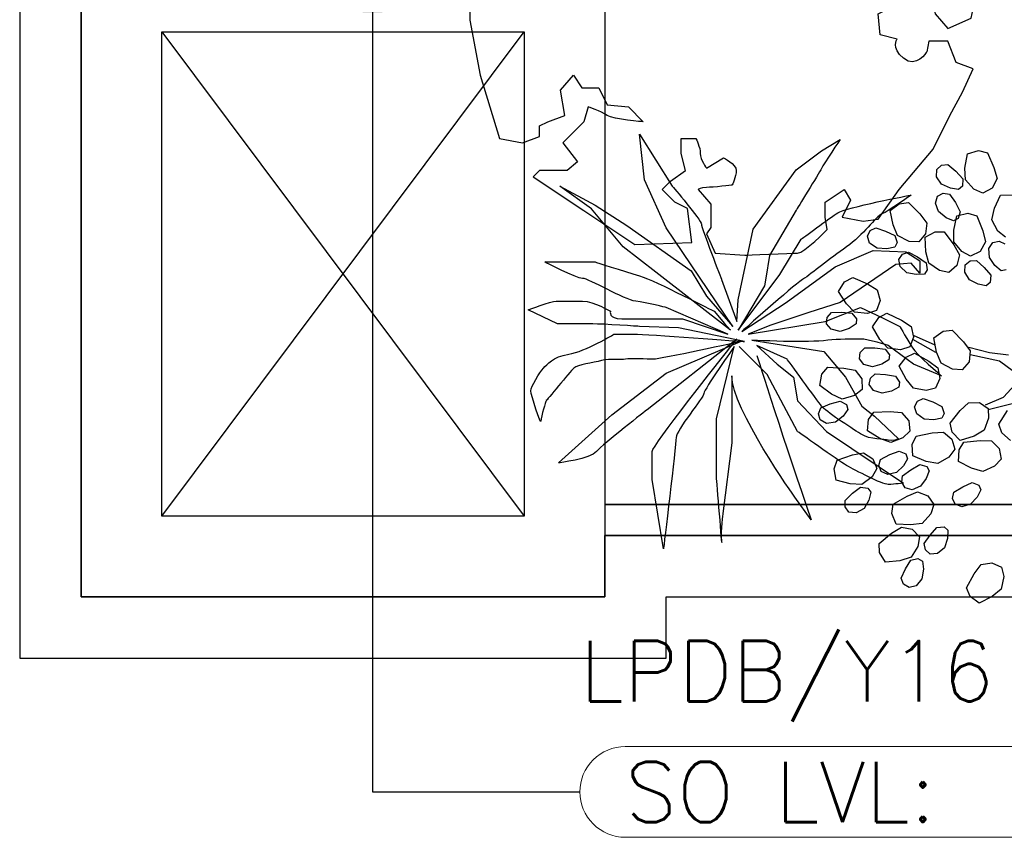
# Model space of a CAD drawing. Header units: millimetres. Extents: x -11575 to 52845, y -36266 to 23021.
# Tile 2 of 184: x 0 to 2445, y -445 to 1585. Entities that reach past the tile are written whole.
import ezdxf
from ezdxf.enums import TextEntityAlignment as Align

# ---------------------------------------------------------------- set-up
doc = ezdxf.new("R2010")
doc.units = ezdxf.units.MM
doc.header["$MEASUREMENT"] = 0
doc.layers.get('0').update_dxf_attribs({"lineweight": 5})
doc.layers.add('ELEC-SO-LVL-TAG', color=7, linetype='Continuous')
doc.layers.add('GREY SCALE', color=9, linetype='Continuous', true_color=0x808080)
doc.layers.add('GREYSCALE', color=9, linetype='Continuous', lineweight=0, true_color=0x808080)
doc.layers.add('M-MEP-ELLG-TEXT', color=7, linetype='Continuous', lineweight=20)
doc.styles.add('Oswald Light', font='txt')
doc.styles.add('ROMANS-100', font='romans.shx')
doc.styles.get("Standard").update_dxf_attribs({"font": 'romans.shx'})
doc.dimstyles.new('MDS-50', dxfattribs={"dimtxt": 100, "dimasz": 100, "dimexe": 50, "dimexo": 50, "dimgap": 25, "dimtad": 1, "dimdec": 0, "dimtxsty": 'Oswald Light', "dimcen": 0, "dimdle": 1.5875, "dimazin": 0, "dimtfac": 1, "dimtdec": 0, "dimtix": 1, "dimtmove": 0, "dimatfit": 0, "dimfxl": 1, "dimfrac": 2, "dimtolj": 1, "dimarcsym": 0})

# ---------------------------------------------------------------- blocks, each defined once
blk = doc.blocks.new('FLOOR PLAN')
at = {"layer": 'GREYSCALE', "color": 0, "lineweight": -2, "ltscale": 0.2}
for p, q in [((0, 1907.4), (0, 0)), ((1605.5, 0), (1605.5, 152.4)), ((1605.5, 152.4), (11785.4, 152.4)), ((0, 0), (1605.5, 0))]:
    blk.add_line(p, q, dxfattribs=at)
at = {"layer": 'GREYSCALE', "color": 0, "lineweight": -2, "ltscale": 0.25}
for p, q in [((152.4, 152.4), (152.4, 1755)), ((152.4, 152.4), (152.4, 1755)), ((152.4, 152.4), (152.4, 1755)), ((152.4, 1755), (152.4, 152.4)), ((1453.1, 1755), (1453.1, 152.4)), ((1453.1, 1755), (1453.1, 152.4)), ((1453.1, 1755), (1453.1, 152.4)), ((352.8, 352.8), (1252.6, 1554.6)), ((352.8, 1554.6), (1252.6, 352.8)), ((352.8, 352.8), (352.8, 1554.6)), ((352.8, 1554.6), (1252.6, 1554.6)), ((352.8, 352.8), (1252.6, 1554.6)), ((352.8, 1554.6), (1252.6, 352.8)), ((352.8, 352.8), (352.8, 1554.6)), ((352.8, 1554.6), (1252.6, 1554.6)), ((352.8, 352.8), (1252.6, 1554.6)), ((352.8, 1554.6), (1252.6, 352.8)), ((352.8, 352.8), (352.8, 1554.6)), ((352.8, 1554.6), (1252.6, 1554.6)), ((1252.6, 1554.6), (1252.6, 352.8)), ((1252.6, 1554.6), (1252.6, 352.8)), ((1252.6, 1554.6), (1252.6, 352.8)), ((1453.1, 381), (1453.1, 304.8)), ((4069.5, 381), (1453.1, 381)), ((1453.1, 381), (4069.5, 381)), ((1252.6, 352.8), (352.8, 352.8)), ((1252.6, 352.8), (352.8, 352.8)), ((1252.6, 352.8), (352.8, 352.8)), ((1453.1, 304.8), (1453.1, 304.8)), ((1453.1, 304.8), (4032.6, 304.8)), ((4032.6, 304.8), (1453.1, 304.8)), ((1453.1, 304.8), (4069.5, 304.8)), ((1453.1, 304.8), (4069.5, 304.8)), ((1453.1, 152.4), (1453.1, 304.8)), ((1453.1, 304.8), (11785.4, 304.8)), ((1453.1, 152.4), (152.4, 152.4)), ((1453.1, 152.4), (152.4, 152.4)), ((1453.1, 152.4), (152.4, 152.4)), ((152.4, 152.4), (1453.1, 152.4))]:
    blk.add_line(p, q, dxfattribs=at)
at = {"layer": 'GREYSCALE', "color": 0, "lineweight": -2}
for p, q in [((2347.8, 1216.6), (2354, 1252.2)), ((2354, 1252.2), (2381.3, 1260)), ((2381.3, 1260), (2403.5, 1254.4)), ((2403.5, 1254.4), (2419.8, 1217.7)), ((2278, 1213.1), (2289.7, 1223.8)), ((2289.7, 1223.8), (2305.5, 1225.3)), ((2305.5, 1225.3), (2325, 1208.7)), ((2277.2, 1195.2), (2278, 1213.1)), ((2325, 1208.7), (2342.1, 1189.9)), ((2348.7, 1187.3), (2347.8, 1216.6)), ((2419.8, 1217.7), (2427.5, 1190.4)), ((2289.8, 1176.6), (2277.2, 1195.2)), ((2311.8, 1166.6), (2289.8, 1176.6)), ((2342.1, 1189.9), (2341.3, 1172)), ((2370.1, 1163.9), (2348.7, 1187.3)), ((2427.5, 1190.4), (2415.2, 1166.3)), ((2279.9, 1146.9), (2293.9, 1154.3)), ((2293.9, 1154.3), (2309.6, 1151.8)), ((2309.6, 1151.8), (2324.2, 1130.8)), ((2331.9, 1163.4), (2311.8, 1166.6)), ((2341.3, 1172), (2331.9, 1163.4)), ((2392.1, 1153.9), (2370.1, 1163.9)), ((2415.2, 1166.3), (2392.1, 1153.9)), ((2421.3, 1116.8), (2436.2, 1149.7)), ((2436.2, 1149.7), (2464.6, 1150.3)), ((2162, 1111.2), (2184.6, 1128.2)), ((2184.6, 1128.2), (2207.4, 1131.1)), ((2207.4, 1131.1), (2235.8, 1102.8)), ((2274.6, 1129.8), (2279.9, 1146.9)), ((2282.1, 1108.6), (2274.6, 1129.8)), ((2324.2, 1130.8), (2336, 1108.3)), ((2169.1, 1075.7), (2162, 1111.2)), ((2235.8, 1102.8), (2252.9, 1080.1)), ((2300.8, 1093.4), (2282.1, 1108.6)), ((2327.7, 1098), (2355.3, 1104.6)), ((2336, 1108.3), (2330.7, 1091.1)), ((2355.3, 1104.6), (2377.3, 1098.2)), ((2414.8, 1088.2), (2421.3, 1116.8)), ((2252.9, 1080.1), (2250.1, 1053.1)), ((2319.4, 1085.2), (2300.8, 1093.4)), ((2330.7, 1091.1), (2319.4, 1085.2)), ((2320.1, 1062.6), (2327.7, 1098)), ((2377.3, 1098.2), (2392.1, 1060.8)), ((2429.5, 1060.1), (2414.8, 1088.2)), ((2105.3, 1047.2), (2112.4, 1061.4)), ((2112.4, 1061.4), (2126.5, 1068.6)), ((2126.5, 1068.6), (2150.7, 1060.1)), ((2150.7, 1060.1), (2173.4, 1048.8)), ((2180.5, 1048.8), (2169.1, 1075.7)), ((2250.1, 1053.1), (2233.1, 1033.2)), ((2248.6, 1044.9), (2273.5, 1058.6)), ((2273.5, 1058.6), (2296.3, 1058.2)), ((2296.3, 1058.2), (2320.5, 1026.1)), ((2319.9, 1033.4), (2320.1, 1062.6)), ((2392.1, 1060.8), (2398.7, 1033.2)), ((2448.3, 1044.9), (2429.5, 1060.1)), ((2111, 1030.2), (2105.3, 1047.2)), ((2129.5, 1017.5), (2111, 1030.2)), ((2173.4, 1048.8), (2179.1, 1031.7)), ((2179.1, 1031.7), (2173.5, 1020.4)), ((2209, 1034.6), (2180.5, 1048.8)), ((2233.1, 1033.2), (2209, 1034.6)), ((2250.7, 1008.8), (2248.6, 1044.9)), ((2340.3, 1009.1), (2319.9, 1033.4)), ((2398.7, 1033.2), (2385.4, 1009.6)), ((2407.3, 1016.9), (2417.2, 1031.9)), ((2417.2, 1031.9), (2432.8, 1035)), ((2432.8, 1035), (2447.1, 1028.2)), ((2153.6, 1016.1), (2129.5, 1017.5)), ((2173.5, 1020.4), (2153.6, 1016.1)), ((2183.4, 989.7), (2192.4, 1002.7)), ((2192.4, 1002.7), (2207.5, 1007.8)), ((2207.5, 1007.8), (2230.2, 995.9)), ((2258.1, 980.5), (2250.7, 1008.8)), ((2320.5, 1026.1), (2334.2, 1001.3)), ((2361.8, 998.1), (2340.3, 1009.1)), ((2385.4, 1009.6), (2361.8, 998.1)), ((2408.6, 994.5), (2407.3, 1016.9)), ((2186.7, 972), (2183.4, 989.7)), ((2230.2, 995.9), (2251.1, 981.5)), ((2251.1, 981.5), (2254.3, 963.9)), ((2284.3, 962.5), (2258.1, 980.5)), ((2334.2, 1001.3), (2327.6, 975)), ((2348.6, 976.3), (2360.8, 986.5)), ((2360.8, 986.5), (2376.6, 987.3)), ((2376.6, 987.3), (2395.4, 969.9)), ((2422.3, 974.6), (2408.6, 994.5)), ((2203.2, 956.8), (2186.7, 972)), ((2226.9, 952), (2203.2, 956.8)), ((2254.3, 963.9), (2247.1, 953.4)), ((2308, 957.7), (2284.3, 962.5)), ((2327.6, 975), (2308, 957.7)), ((2347.1, 958.4), (2348.6, 976.3)), ((2358.9, 939.3), (2347.1, 958.4)), ((2395.4, 969.9), (2411.7, 950.5)), ((2437.9, 961.5), (2422.3, 974.6)), ((2450.3, 964.1), (2437.9, 961.5)), ((2033.9, 910.3), (2048.9, 934.4)), ((2048.9, 934.4), (2069, 945.3)), ((2069, 945.3), (2105.8, 929.1)), ((2247.1, 953.4), (2226.9, 952)), ((2380.5, 928.4), (2358.9, 939.3)), ((2410.1, 932.6), (2400.4, 924.4)), ((2411.7, 950.5), (2410.1, 932.6)), ((2053.4, 879.8), (2033.9, 910.3)), ((2105.8, 929.1), (2129.9, 914.1)), ((2129.9, 914.1), (2137, 888)), ((2400.4, 924.4), (2380.5, 928.4)), ((2137, 888), (2128.4, 863.3)), ((2005.6, 846), (2016.3, 857.8)), ((2016.3, 857.8), (2041.8, 858.6)), ((2041.8, 858.6), (2067.1, 856.2)), ((2073.7, 858.8), (2053.4, 879.8)), ((2067.1, 856.2), (2078.6, 842.4)), ((2105.4, 855.9), (2073.7, 858.8)), ((2128.4, 863.3), (2105.4, 855.9)), ((2133.5, 845.8), (2153.9, 856.1)), ((2153.9, 856.1), (2190.2, 838.9)), ((2004.1, 830.2), (2005.6, 846)), ((2078.6, 842.4), (2077.4, 829.8)), ((2117.8, 822.1), (2133.5, 845.8)), ((2190.2, 838.9), (2213.9, 823.2)), ((2015.6, 816.4), (2004.1, 830.2)), ((2037.5, 811.2), (2015.6, 816.4)), ((2060.5, 818.6), (2037.5, 811.2)), ((2077.4, 829.8), (2060.5, 818.6)), ((2136.4, 791.1), (2117.8, 822.1)), ((2213.9, 823.2), (2220.3, 796.9)), ((2270.4, 794.8), (2293.3, 811.6)), ((2293.3, 811.6), (2316.1, 814.2)), ((2316.1, 814.2), (2344.2, 785.5)), ((2156.2, 769.5), (2136.4, 791.1)), ((2220.3, 796.9), (2210.9, 772.4)), ((2275.1, 759.1), (2218, 790.8)), ((2272, 778.1), (2221.2, 800.4)), ((2277.2, 759.2), (2270.4, 794.8)), ((2344.2, 785.5), (2361, 762.6)), ((2085.8, 742.9), (2087.7, 758.6)), ((2087.7, 758.6), (2098.7, 770.1)), ((2098.7, 770.1), (2124.3, 770.2)), ((2124.3, 770.2), (2149.5, 767.1)), ((2149.5, 767.1), (2160.6, 753)), ((2187.7, 765.7), (2156.2, 769.5)), ((2210.9, 772.4), (2187.7, 765.7)), ((2288.3, 732.1), (2277.2, 759.2)), ((2357.6, 771.8), (2408.4, 759.1)), ((2361, 762.6), (2357.9, 735.7)), ((2408.4, 759.1), (2456, 752.7)), ((2096.9, 728.7), (2085.8, 742.9)), ((2159, 740.4), (2141.7, 729.7)), ((2160.6, 753), (2159, 740.4)), ((2184.5, 724.8), (2201.4, 747.5)), ((2201.4, 747.5), (2222.4, 756.7)), ((2222.4, 756.7), (2257.7, 737.6)), ((2257.7, 737.6), (2280.5, 720.7)), ((2357.9, 735.7), (2340.6, 716)), ((2433.8, 736.9), (2360.8, 752.7)), ((2468.7, 711.5), (2433.8, 736.9)), ((1992.3, 704.6), (2007.1, 722)), ((2007.1, 722), (2047.3, 720.2)), ((2047.3, 720.2), (2075.2, 715)), ((2075.2, 715), (2091.3, 693.2)), ((2118.5, 722.9), (2096.9, 728.7)), ((2141.7, 729.7), (2118.5, 722.9)), ((2201.4, 692.8), (2184.5, 724.8)), ((2280.5, 720.7), (2285.5, 694.1)), ((2316.5, 717.7), (2288.3, 732.1)), ((2340.6, 716), (2316.5, 717.7)), ((1987, 676.7), (1992.3, 704.6)), ((2091.3, 693.2), (2092.1, 667)), ((2110.2, 679.1), (2112.9, 694.7)), ((2112.9, 694.7), (2124.5, 705.6)), ((2124.5, 705.6), (2150.1, 704.3)), ((2150.1, 704.3), (2175.1, 699.9)), ((2175.1, 699.9), (2185.4, 685.2)), ((2185.4, 685.2), (2183.2, 672.7)), ((2220, 670.2), (2201.4, 692.8)), ((2285.5, 694.1), (2274.8, 670.2)), ((2443.3, 648), (2481.4, 689.2)), ((2016.2, 655.3), (1987, 676.7)), ((2092.1, 667), (2073.3, 651.8)), ((2120.5, 664.4), (2110.2, 679.1)), ((2141.8, 657.4), (2120.5, 664.4)), ((2165.4, 663), (2141.8, 657.4)), ((2183.2, 672.7), (2165.4, 663)), ((2251.3, 664.7), (2220, 670.2)), ((2274.8, 670.2), (2251.3, 664.7)), ((2013.1, 631.4), (2037.6, 638.3)), ((2042.8, 643.1), (2016.2, 655.3)), ((2037.6, 638.3), (2053.2, 629.6)), ((2073.3, 651.8), (2042.8, 643.1)), ((2222.5, 623.6), (2229.8, 637.7)), ((2229.8, 637.7), (2244, 644.6)), ((2244, 644.6), (2268.1, 635.9)), ((2268.1, 635.9), (2290.7, 624.3)), ((2398.9, 628.9), (2443.3, 648)), ((1983.9, 606.5), (1989.6, 621.4)), ((1989.6, 621.4), (2013.1, 631.4)), ((2056.7, 617.4), (2044.9, 600.8)), ((2053.2, 629.6), (2056.7, 617.4)), ((2121.7, 610.8), (2161.8, 612.5)), ((2161.8, 612.5), (2190.1, 609.6)), ((2228, 606.5), (2222.5, 623.6)), ((2290.7, 624.3), (2296.2, 607.2)), ((2310.9, 583), (2335.9, 614.5)), ((2335.9, 614.5), (2356.5, 634)), ((2356.5, 634), (2383.6, 634.3)), ((2383.6, 634.3), (2405.3, 619.6)), ((2481.4, 635.3), (2405.2, 616.2)), ((2405.3, 619.6), (2406.6, 595.5)), ((2431.6, 580.7), (2453.3, 614.5)), ((1988.2, 591.3), (1983.9, 606.5)), ((2003.9, 582.5), (1988.2, 591.3)), ((2044.9, 600.8), (2026.2, 585.6)), ((2105.5, 564), (2108.4, 592.2)), ((2108.4, 592.2), (2121.7, 610.8)), ((2190.1, 609.6), (2208, 589.3)), ((2208, 589.3), (2211.1, 563.3)), ((2246.4, 593.5), (2228, 606.5)), ((2270.5, 591.8), (2246.4, 593.5)), ((2290.4, 595.9), (2270.5, 591.8)), ((2296.2, 607.2), (2290.4, 595.9)), ((2406.6, 595.5), (2395.8, 565.6)), ((2026.2, 585.6), (2003.9, 582.5)), ((2136.4, 545.2), (2105.5, 564)), ((2211.1, 563.3), (2193.7, 546.5)), ((2316.3, 560.8), (2310.9, 583)), ((2395.8, 565.6), (2370.3, 551.3)), ((2439.2, 559.1), (2431.6, 580.7)), ((2164, 535.2), (2136.4, 545.2)), ((2193.7, 546.5), (2164, 535.2)), ((2216.6, 530.5), (2226.7, 551)), ((2226.7, 551), (2266, 559.1)), ((2266, 559.1), (2294.4, 560.8)), ((2294.4, 560.8), (2315.3, 543.5)), ((2315.3, 543.5), (2322.5, 518.4)), ((2335.8, 540.1), (2316.3, 560.8)), ((2370.3, 551.3), (2335.8, 540.1)), ((2345.2, 536.3), (2385.2, 540.4)), ((2385.2, 540.4), (2413.5, 539.3)), ((2413.5, 539.3), (2432.7, 520)), ((2460.7, 540.6), (2439.2, 559.1)), ((2160.8, 505.1), (2184.5, 514.1)), ((2184.5, 514.1), (2200.9, 506.8)), ((2218.2, 502.1), (2216.6, 530.5)), ((2322.5, 518.4), (2308, 499)), ((2331.9, 488.5), (2333.1, 516.9)), ((2333.1, 516.9), (2345.2, 536.3)), ((2432.7, 520), (2437.3, 494.3)), ((2022.5, 469.9), (2030.1, 491.5)), ((2030.1, 491.5), (2068.2, 504.3)), ((2068.2, 504.3), (2096.1, 509.5)), ((2096.1, 509.5), (2119, 495)), ((2119, 495), (2129.2, 470.9)), ((2133.8, 477.9), (2138.2, 493.2)), ((2138.2, 493.2), (2160.8, 505.1)), ((2205.4, 494.9), (2195.1, 477.4)), ((2200.9, 506.8), (2205.4, 494.9)), ((2251.8, 488.5), (2218.2, 502.1)), ((2308, 499), (2280.5, 483.2)), ((2437.3, 494.3), (2421, 476.5)), ((2027.7, 442), (2022.5, 469.9)), ((2129.2, 470.9), (2117.2, 449.9)), ((2139.4, 463.1), (2133.8, 477.9)), ((2195.1, 477.4), (2177.7, 460.6)), ((2193, 452.3), (2213.4, 467.7)), ((2213.4, 467.7), (2235.4, 480.4)), ((2235.4, 480.4), (2252.7, 475.8)), ((2259.1, 464.8), (2251.7, 445.8)), ((2280.5, 483.2), (2251.8, 488.5)), ((2252.7, 475.8), (2259.1, 464.8)), ((2363.9, 471.6), (2331.9, 488.5)), ((2392, 463.4), (2363.9, 471.6)), ((2421, 476.5), (2392, 463.4)), ((2062.7, 432.6), (2027.7, 442)), ((2117.2, 449.9), (2091.9, 430.8)), ((2155.8, 455.7), (2139.4, 463.1)), ((2177.7, 460.6), (2155.8, 455.7)), ((2191.1, 436.5), (2193, 452.3)), ((2251.7, 445.8), (2237.2, 426.5)), ((2091.9, 430.8), (2062.7, 432.6)), ((2068.4, 409.1), (2088.7, 424.4)), ((2088.7, 424.4), (2106.5, 421.9)), ((2106.5, 421.9), (2114.1, 411.8)), ((2199, 422.8), (2191.1, 436.5)), ((2216.3, 418.1), (2199, 422.8)), ((2237.2, 426.5), (2216.3, 418.1)), ((2320.3, 411.9), (2342.2, 425.2)), ((2342.2, 425.2), (2365.3, 435.7)), ((2365.3, 435.7), (2382.1, 429.3)), ((2387.4, 417.8), (2378.1, 399.7)), ((2382.1, 429.3), (2387.4, 417.8)), ((2050.1, 391.3), (2068.4, 409.1)), ((2109.1, 392.1), (2097.1, 371.1)), ((2114.1, 411.8), (2109.1, 392.1)), ((2169.1, 381.9), (2203.9, 402)), ((2203.9, 402), (2230.2, 412.6)), ((2230.2, 412.6), (2255.5, 402.9)), ((2255.5, 402.9), (2270.3, 381.3)), ((2316.9, 396.4), (2320.3, 411.9)), ((2323.4, 382), (2316.9, 396.4)), ((2378.1, 399.7), (2361.8, 381.9)), ((2050.1, 375.4), (2050.1, 391.3)), ((2059.7, 362.7), (2050.1, 375.4)), ((2097.1, 371.1), (2077.5, 360.3)), ((2166, 359.2), (2169.1, 381.9)), ((2270.3, 381.3), (2262.7, 358.4)), ((2340.2, 375.6), (2323.4, 382)), ((2361.8, 381.9), (2340.2, 375.6)), ((2077.5, 360.3), (2059.7, 362.7)), ((2176.5, 332.9), (2166, 359.2)), ((2262.7, 358.4), (2241.6, 334.6)), ((2165.6, 310.5), (2189.8, 325.4)), ((2212.7, 330.6), (2176.5, 332.9)), ((2189.8, 325.4), (2216.4, 320.2)), ((2241.6, 334.6), (2212.7, 330.6)), ((2216.4, 320.2), (2234.6, 301.4)), ((2261, 305.6), (2277.9, 324.6)), ((2277.9, 324.6), (2295.8, 325.7)), ((2295.8, 325.7), (2305.3, 317.3)), ((2134.8, 284.8), (2165.6, 310.5)), ((2234.6, 301.4), (2231, 277.5)), ((2246.6, 284.5), (2261, 305.6)), ((2304.3, 297), (2296.7, 274)), ((2305.3, 317.3), (2304.3, 297)), ((2135.6, 261.9), (2134.8, 284.8)), ((2231, 277.5), (2214.3, 250.5)), ((2249.8, 268.9), (2246.6, 284.5)), ((2296.7, 274), (2279.6, 259.5)), ((2150.4, 237.8), (2135.6, 261.9)), ((2214.3, 250.5), (2186.4, 241.6)), ((2213.7, 243.4), (2231.1, 247.6)), ((2231.1, 247.6), (2241.9, 240.9)), ((2261.6, 258.4), (2249.8, 268.9)), ((2279.6, 259.5), (2261.6, 258.4)), ((2186.4, 241.6), (2150.4, 237.8)), ((2189.6, 198.6), (2200.3, 221.8)), ((2200.3, 221.8), (2213.7, 243.4)), ((2244.4, 220.7), (2240.8, 196.8)), ((2241.9, 240.9), (2244.4, 220.7)), ((2371, 209.5), (2388.1, 232.1)), ((2388.1, 232.1), (2414.8, 236.8)), ((2414.8, 236.8), (2438.6, 225.9)), ((2438.6, 225.9), (2443.9, 202.3)), ((2195.4, 183.8), (2189.6, 198.6)), ((2240.8, 196.8), (2226.4, 179.6)), ((2351.5, 174.4), (2371, 209.5)), ((2443.9, 202.3), (2438, 171.1)), ((2208.9, 175.4), (2195.4, 183.8)), ((2226.4, 179.6), (2208.9, 175.4)), ((2360.5, 153.3), (2351.5, 174.4)), ((2383.1, 136.2), (2360.5, 153.3)), ((2415.2, 152.8), (2383.1, 136.2)), ((2438, 171.1), (2415.2, 152.8))]:
    blk.add_line(p, q, dxfattribs=at)
for points, knots in [([(1433, 2067.2), (1433, 2067.2), (1480.2, 2067.2), (1480.2, 2067.2), (1480.2, 2067.2), (1496.1, 2040.9), (1496.1, 2040.9), (1496.1, 2040.9), (1496.1, 1977.9), (1496.1, 1977.9), (1496.1, 1977.9), (1538.1, 1956.8), (1538.1, 1956.8), (1538.1, 1956.8), (1538.1, 2009.4), (1538.1, 2009.4), (1538.1, 2009.4), (1517, 2051.4), (1517, 2051.4), (1517, 2051.4), (1590.6, 2030.4), (1590.6, 2030.4), (1590.6, 2030.4), (1590.6, 2082.9), (1590.6, 2082.9), (1590.6, 2082.9), (1559, 2077.7), (1559, 2077.7), (1559, 2077.7), (1585.3, 2109.2), (1585.3, 2109.2), (1585.3, 2109.2), (1485.5, 2146), (1485.5, 2146), (1485.5, 2146), (1433, 2224.8), (1433, 2224.8), (1433, 2224.8), (1443.5, 2277.4), (1459.2, 2282.6), (1475, 2287.9), (1532.7, 2329.9), (1569.6, 2335.2), (1606.3, 2340.4), (1816.7, 2340.4), (1816.7, 2340.4), (1816.7, 2340.4), (1895.3, 2298.4), (1895.3, 2298.4), (1895.3, 2298.4), (1895.3, 2235.3), (1895.3, 2235.3), (1895.3, 2235.3), (1848.1, 2209), (1848.1, 2209), (1848.1, 2209), (1811.3, 2209), (1811.3, 2209), (1811.3, 2209), (1753.5, 2156.5), (1753.5, 2156.5), (1753.5, 2156.5), (1816.7, 2161.8), (1816.7, 2161.8), (1816.7, 2161.8), (1827.1, 2125), (1827.1, 2125), (1827.1, 2125), (1832.3, 2098.7), (1832.3, 2098.7), (1832.3, 2098.7), (1837.6, 2056.7), (1837.6, 2056.7), (1837.6, 2056.7), (1890.1, 2056.7), (1890.1, 2056.7), (1890.1, 2056.7), (1895.3, 2103.9), (1895.3, 2103.9), (1895.3, 2103.9), (1895.3, 2156.5), (1895.3, 2156.5), (1895.3, 2156.5), (1916.4, 2172.3), (1916.4, 2172.3), (1916.4, 2172.3), (1937.4, 2125), (1937.4, 2125), (1937.4, 2125), (1979.4, 2130.2), (1979.4, 2130.2), (1979.4, 2130.2), (1947.9, 2198.5), (1947.9, 2198.5), (1947.9, 2198.5), (1947.9, 2256.3), (1947.9, 2256.3), (1947.9, 2256.3), (1979.4, 2287.9), (1979.4, 2287.9), (1979.4, 2287.9), (2047.7, 2287.9), (2047.7, 2287.9), (2047.7, 2287.9), (2094.9, 2240.5), (2094.9, 2240.5), (2094.9, 2240.5), (2137.1, 2167), (2137.1, 2167), (2137.1, 2167), (2221.2, 2109.2), (2221.2, 2109.2), (2221.2, 2109.2), (2226.4, 2051.4), (2226.4, 2051.4), (2226.4, 2051.4), (2173.8, 2019.9), (2173.8, 2019.9), (2173.8, 2019.9), (2126.5, 2051.4), (2126.5, 2051.4), (2126.5, 2051.4), (2068.7, 2030.4), (2068.7, 2030.4), (2068.7, 2030.4), (2074.1, 2009.4), (2074.1, 2009.4), (2074.1, 2009.4), (2137.1, 1998.9), (2137.1, 1998.9), (2137.1, 1998.9), (2158.1, 1988.3), (2158.1, 1988.3), (2158.1, 1988.3), (2100.2, 1951.6), (2100.2, 1951.6), (2100.2, 1951.6), (2094.9, 1909.5), (2094.9, 1909.5), (2094.9, 1909.5), (2126.5, 1909.5), (2126.5, 1909.5), (2126.5, 1909.5), (2152.8, 1930.5), (2152.8, 1930.5), (2152.8, 1930.5), (2173.8, 1909.5), (2173.8, 1909.5), (2173.8, 1909.5), (2179.1, 1867.5), (2179.1, 1867.5), (2179.1, 1867.5), (2184.4, 1836), (2184.4, 1836), (2184.4, 1836), (2210.6, 1883.3), (2210.6, 1883.3), (2210.6, 1883.3), (2210.6, 1930.5), (2210.6, 1930.5), (2210.6, 1930.5), (2215.9, 1977.9), (2215.9, 1977.9), (2215.9, 1977.9), (2247.4, 1977.9), (2247.4, 1977.9), (2247.4, 1977.9), (2263.2, 1998.9), (2263.2, 1998.9), (2263.2, 1998.9), (2305.2, 1967.4), (2305.2, 1967.4), (2305.2, 1967.4), (2336.7, 1883.3), (2341.9, 1867.5), (2347.3, 1851.8), (2363, 1772.9), (2363, 1772.9), (2363, 1772.9), (2373.4, 1746.8), (2373.4, 1730.9), (2373.4, 1715.2), (2373.4, 1636.3), (2373.4, 1636.3), (2373.4, 1636.3), (2363, 1589), (2363, 1589), (2363, 1589), (2305.2, 1562.8), (2305.2, 1562.8), (2305.2, 1562.8), (2273.7, 1599.6), (2273.7, 1599.6), (2273.7, 1599.6), (2263.2, 1657.4), (2263.2, 1657.4), (2263.2, 1657.4), (2236.8, 1636.3), (2236.8, 1636.3), (2236.8, 1636.3), (2226.4, 1610.1), (2226.4, 1610.1), (2226.4, 1610.1), (2173.8, 1620.6), (2173.8, 1620.6), (2173.8, 1620.6), (2131.8, 1599.6), (2131.8, 1599.6), (2131.8, 1599.6), (2137.1, 1547.1), (2137.1, 1547.1), (2137.1, 1547.1), (2179.1, 1536.5), (2179.1, 1536.5), (2179.1, 1536.5), (2163.3, 1515.4), (2194.8, 1489.2), (2226.4, 1462.9), (2252.7, 1505), (2252.7, 1505), (2252.7, 1505), (2258, 1531.3), (2258, 1531.3), (2258, 1531.3), (2305.2, 1531.3), (2305.2, 1531.3), (2305.2, 1531.3), (2326.2, 1478.7), (2326.2, 1478.7), (2326.2, 1478.7), (2368.3, 1462.9), (2368.3, 1462.9), (2368.3, 1462.9), (2341.9, 1405.1), (2341.9, 1405.1), (2341.9, 1405.1), (2310.4, 1347.3), (2310.4, 1347.3), (2310.4, 1347.3), (2268.4, 1263.2), (2268.4, 1263.2), (2268.4, 1263.2), (2184.4, 1163.5), (2184.4, 1163.5), (2184.4, 1163.5), (2131.8, 1089.9), (2131.8, 1089.9), (2131.8, 1089.9), (2094.9, 1084.6), (2094.9, 1084.6), (2094.9, 1084.6), (2042.5, 1095.1), (2042.5, 1095.1), (2042.5, 1095.1), (2063.4, 1137.1), (2063.4, 1137.1), (2063.4, 1137.1), (2047.7, 1163.5), (2047.7, 1163.5), (2047.7, 1163.5), (2000.4, 1131.9), (2000.4, 1131.9), (2000.4, 1131.9), (2000.4, 1095.1), (2000.4, 1095.1), (2000.4, 1095.1), (2005.7, 1063.7), (2005.7, 1063.7), (2005.7, 1063.7), (1947.9, 1005.7), (1932.1, 1005.7), (1916.4, 1005.7), (1800.7, 1000.5), (1800.7, 1000.5), (1800.7, 1000.5), (1727.2, 1005.7), (1727.2, 1005.7), (1727.2, 1005.7), (1706.2, 1053.1), (1706.2, 1053.1), (1706.2, 1053.1), (1716.7, 1068.9), (1716.7, 1068.9), (1716.7, 1068.9), (1716.7, 1126.6), (1716.7, 1126.6), (1716.7, 1126.6), (1685.1, 1163.5), (1685.1, 1163.5), (1685.1, 1163.5), (1690.5, 1168.7), (1706.2, 1168.7), (1722, 1168.7), (1769.2, 1174), (1769.2, 1174), (1769.2, 1174), (1779.8, 1195), (1779.8, 1210.7), (1779.8, 1226.5), (1748.3, 1242.2), (1748.3, 1242.2), (1748.3, 1242.2), (1706.2, 1216), (1706.2, 1216), (1706.2, 1216), (1690.5, 1237), (1690.5, 1252.8), (1690.5, 1268.5), (1680, 1289.6), (1680, 1289.6), (1680, 1289.6), (1643.1, 1289.6), (1643.1, 1289.6), (1643.1, 1289.6), (1643.1, 1252.8), (1643.1, 1252.8), (1643.1, 1252.8), (1653.6, 1210.7), (1653.6, 1210.7), (1653.6, 1210.7), (1616.8, 1184.4), (1616.8, 1184.4), (1616.8, 1184.4), (1595.8, 1163.5), (1595.8, 1163.5), (1595.8, 1163.5), (1627.4, 1131.9), (1627.4, 1131.9), (1627.4, 1131.9), (1659, 1116.2), (1659, 1116.2), (1659, 1116.2), (1669.4, 1032.1), (1669.4, 1032.1), (1669.4, 1032.1), (1527.6, 1026.9), (1527.6, 1026.9), (1527.6, 1026.9), (1401.5, 1110.9), (1401.5, 1110.9), (1401.5, 1110.9), (1275.4, 1195), (1275.4, 1195), (1275.4, 1195), (1291, 1210.7), (1291, 1210.7), (1291, 1210.7), (1359.4, 1210.7), (1359.4, 1210.7), (1359.4, 1210.7), (1385.6, 1231.7), (1385.6, 1231.7), (1385.6, 1231.7), (1348.9, 1279), (1348.9, 1279), (1348.9, 1279), (1401.5, 1331.6), (1401.5, 1331.6), (1401.5, 1331.6), (1412, 1368.4), (1412, 1368.4), (1412, 1368.4), (1443.5, 1357.8), (1459.2, 1347.3), (1475, 1336.8), (1548.6, 1331.6), (1548.6, 1331.6), (1548.6, 1331.6), (1511.8, 1368.4), (1511.8, 1368.4), (1511.8, 1368.4), (1459.2, 1373.6), (1459.2, 1373.6), (1459.2, 1373.6), (1438.2, 1415.7), (1438.2, 1415.7), (1438.2, 1415.7), (1396.2, 1415.7), (1396.2, 1415.7), (1396.2, 1415.7), (1375.2, 1447.2), (1375.2, 1447.2), (1375.2, 1447.2), (1343.6, 1410.4), (1343.6, 1410.4), (1343.6, 1410.4), (1354.1, 1347.3), (1354.1, 1347.3), (1354.1, 1347.3), (1312.1, 1331.6), (1312.1, 1331.6), (1312.1, 1331.6), (1291, 1321.1), (1291, 1321.1), (1291, 1321.1), (1291, 1294.8), (1291, 1294.8), (1291, 1294.8), (1249, 1279), (1249, 1279), (1249, 1279), (1191.3, 1289.6), (1191.3, 1289.6), (1191.3, 1289.6), (1144, 1447.2), (1144, 1447.2), (1144, 1447.2), (1117.7, 1583.8), (1117.7, 1583.8), (1117.7, 1583.8), (1117.7, 1704.7), (1117.7, 1704.7), (1117.7, 1704.7), (1133.5, 1725.7), (1133.5, 1725.7), (1133.5, 1725.7), (1191.3, 1688.9), (1191.3, 1688.9), (1191.3, 1688.9), (1217.5, 1646.9), (1217.5, 1646.9), (1217.5, 1646.9), (1228, 1667.9), (1228, 1667.9), (1228, 1667.9), (1238.5, 1683.7), (1238.5, 1683.7), (1238.5, 1683.7), (1306.9, 1683.7), (1306.9, 1683.7), (1306.9, 1683.7), (1364.6, 1688.9), (1364.6, 1688.9), (1364.6, 1688.9), (1375.2, 1720.4), (1375.2, 1720.4), (1375.2, 1720.4), (1322.5, 1730.9), (1322.5, 1730.9), (1322.5, 1730.9), (1275.4, 1730.9), (1275.4, 1730.9), (1275.4, 1730.9), (1217.5, 1751.9), (1217.5, 1751.9), (1217.5, 1751.9), (1238.5, 1799.2), (1238.5, 1799.2), (1238.5, 1799.2), (1338.4, 1815), (1354.1, 1820.2), (1369.9, 1825.4), (1369.9, 1846.5), (1369.9, 1846.5), (1369.9, 1846.5), (1369.9, 1883.3), (1369.9, 1883.3), (1369.9, 1883.3), (1348.9, 1893.8), (1348.9, 1893.8), (1348.9, 1893.8), (1306.9, 1867.5), (1306.9, 1867.5), (1306.9, 1867.5), (1264.8, 1867.5), (1264.8, 1867.5), (1264.8, 1867.5), (1243.9, 1909.5), (1243.9, 1909.5), (1243.9, 1909.5), (1212.3, 1878), (1207, 1857), (1201.8, 1836), (1170.3, 1799.2), (1170.3, 1799.2), (1170.3, 1799.2), (1107.3, 1788.7), (1107.3, 1804.4), (1107.3, 1820.2), (1122.9, 1925.3), (1122.9, 1925.3), (1122.9, 1925.3), (1222.8, 2062), (1222.8, 2062), (1222.8, 2062), (1301.6, 2161.8), (1301.6, 2161.8), (1301.6, 2161.8), (1359.4, 2203.8), (1359.4, 2203.8), (1359.4, 2203.8), (1427.7, 2161.8), (1427.7, 2161.8), (1427.7, 2161.8), (1427.7, 2135), (1427.7, 2135), (1427.7, 2135), (1433, 2067.2), (1433, 2067.2)], [0, 0, 0, 0, 1, 1, 1, 2, 2, 2, 3, 3, 3, 4, 4, 4, 5, 5, 5, 6, 6, 6, 7, 7, 7, 8, 8, 8, 9, 9, 9, 10, 10, 10, 11, 11, 11, 12, 12, 12, 13, 13, 13, 14, 14, 14, 15, 15, 15, 16, 16, 16, 17, 17, 17, 18, 18, 18, 19, 19, 19, 20, 20, 20, 21, 21, 21, 22, 22, 22, 23, 23, 23, 24, 24, 24, 25, 25, 25, 26, 26, 26, 27, 27, 27, 28, 28, 28, 29, 29, 29, 30, 30, 30, 31, 31, 31, 32, 32, 32, 33, 33, 33, 34, 34, 34, 35, 35, 35, 36, 36, 36, 37, 37, 37, 38, 38, 38, 39, 39, 39, 40, 40, 40, 41, 41, 41, 42, 42, 42, 43, 43, 43, 44, 44, 44, 45, 45, 45, 46, 46, 46, 47, 47, 47, 48, 48, 48, 49, 49, 49, 50, 50, 50, 51, 51, 51, 52, 52, 52, 53, 53, 53, 54, 54, 54, 55, 55, 55, 56, 56, 56, 57, 57, 57, 58, 58, 58, 59, 59, 59, 60, 60, 60, 61, 61, 61, 62, 62, 62, 63, 63, 63, 64, 64, 64, 65, 65, 65, 66, 66, 66, 67, 67, 67, 68, 68, 68, 69, 69, 69, 70, 70, 70, 71, 71, 71, 72, 72, 72, 73, 73, 73, 74, 74, 74, 75, 75, 75, 76, 76, 76, 77, 77, 77, 78, 78, 78, 79, 79, 79, 80, 80, 80, 81, 81, 81, 82, 82, 82, 83, 83, 83, 84, 84, 84, 85, 85, 85, 86, 86, 86, 87, 87, 87, 88, 88, 88, 89, 89, 89, 90, 90, 90, 91, 91, 91, 92, 92, 92, 93, 93, 93, 94, 94, 94, 95, 95, 95, 96, 96, 96, 97, 97, 97, 98, 98, 98, 99, 99, 99, 100, 100, 100, 101, 101, 101, 102, 102, 102, 103, 103, 103, 104, 104, 104, 105, 105, 105, 106, 106, 106, 107, 107, 107, 108, 108, 108, 109, 109, 109, 110, 110, 110, 111, 111, 111, 112, 112, 112, 113, 113, 113, 114, 114, 114, 115, 115, 115, 116, 116, 116, 117, 117, 117, 118, 118, 118, 119, 119, 119, 120, 120, 120, 121, 121, 121, 122, 122, 122, 123, 123, 123, 124, 124, 124, 125, 125, 125, 126, 126, 126, 127, 127, 127, 128, 128, 128, 129, 129, 129, 130, 130, 130, 131, 131, 131, 132, 132, 132, 133, 133, 133, 134, 134, 134, 135, 135, 135, 136, 136, 136, 137, 137, 137, 138, 138, 138, 139, 139, 139, 140, 140, 140, 141, 141, 141, 142, 142, 142, 143, 143, 143, 144, 144, 144, 145, 145, 145, 146, 146, 146, 147, 147, 147, 148, 148, 148, 149, 149, 149, 150, 150, 150, 151, 151, 151, 152, 152, 152, 153, 153, 153, 154, 154, 154, 155, 155, 155, 156, 156, 156, 157, 157, 157, 158, 158, 158, 159, 159, 159, 160, 160, 160, 161, 161, 161, 162, 162, 162, 163, 163, 163, 164, 164, 164, 165, 165, 165, 166, 166, 166, 166]), ([(1620.9, 1171.8), (1620.9, 1171.8), (1693.1, 1087), (1693.1, 1077.6), (1693.1, 1068.3), (1743.3, 939.6), (1743.3, 939.6)], [67, 67, 67, 67, 68, 68, 68, 69, 69, 69, 69]), ([(1529.9, 886.2), (1501.7, 889.4), (1413.8, 942.7), (1398.2, 942.7), (1382.5, 942.7), (1304, 983.5), (1304, 983.5)], [47, 47, 47, 47, 48, 48, 48, 49, 49, 49, 49]), ([(1263.3, 864.3), (1263.3, 864.3), (1319.7, 886.2), (1332.3, 886.2), (1344.9, 886.2), (1369.9, 886.2), (1398.2, 886.2), (1426.4, 886.2), (1467.2, 861.1), (1467.2, 861.1)], [39, 39, 39, 39, 40, 40, 40, 41, 41, 41, 42, 42, 42, 42]), ([(1467.2, 861.1), (1467.2, 861.1), (1460.9, 842.3), (1495.5, 842.3), (1529.9, 842.3), (1646, 842.3), (1646, 842.3)], [42, 42, 42, 42, 43, 43, 43, 44, 44, 44, 44]), ([(1539.4, 823.5), (1539.4, 823.5), (1448.4, 829.7), (1423.3, 829.7), (1398.2, 829.7), (1335.4, 829.7), (1335.4, 829.7)], [36, 36, 36, 36, 37, 37, 37, 38, 38, 38, 38]), ([(1476.6, 804.6), (1476.6, 804.6), (1498.5, 804.6), (1526.8, 804.6), (1555.1, 804.6), (1799.8, 785.8), (1799.8, 785.8)], [32, 32, 32, 32, 33, 33, 33, 34, 34, 34, 34]), ([(1790.3, 785.8), (1790.3, 785.8), (1589.5, 741.9), (1573.8, 741.9), (1558.2, 741.9), (1517.4, 745), (1504.8, 741.9)], [22, 22, 22, 22, 23, 23, 23, 24, 24, 24, 24]), ([(1570.8, 443.8), (1570.8, 443.8), (1570.8, 497.1), (1570.8, 512.8), (1570.8, 526.8), (1738.2, 738.2), (1774.2, 783.6)], [13, 13, 13, 13, 14, 14, 14, 15, 15, 15, 15]), ([(2157.4, 776.4), (2157.4, 776.4), (2107.2, 792.1), (2088.4, 792.1), (2069.6, 792.1), (2031.9, 792.1), (2006.8, 789), (1981.8, 785.8), (1934.7, 785.8), (1919, 785.8), (1903.3, 785.8), (1818.6, 789), (1818.6, 789)], [110, 110, 110, 110, 111, 111, 111, 112, 112, 112, 113, 113, 113, 114, 114, 114, 114]), ([(1774.7, 773.3), (1774.7, 773.3), (1699.4, 666.6), (1699.4, 657.2), (1699.4, 647.9), (1630.4, 566.2), (1630.4, 547.3), (1630.4, 528.5), (1599, 271.2), (1599, 271.2)], [9, 9, 9, 9, 10, 10, 10, 11, 11, 11, 12, 12, 12, 12]), ([(1307.2, 638.4), (1307.2, 638.4), (1294.6, 600.7), (1294.6, 588.2), (1294.6, 575.7), (1269.5, 654.2), (1269.5, 663.5), (1269.5, 672.9), (1291.5, 710.5), (1300.9, 720)], [27, 27, 27, 27, 28, 28, 28, 29, 29, 29, 30, 30, 30, 30]), ([(2195.1, 434.5), (2195.1, 434.5), (2173.2, 431.3), (2157.4, 431.3), (2141.7, 431.3), (2075.8, 465.8), (2053.9, 478.4)], [129, 129, 129, 129, 130, 130, 130, 131, 131, 131, 131]), ([(1746.4, 359.1), (1746.4, 359.1), (1740.1, 318.3), (1743.3, 290.1), (1746.4, 261.9), (1730.7, 446.9), (1730.7, 446.9)], [5, 5, 5, 5, 6, 6, 6, 7, 7, 7, 7])]:
    blk.add_open_spline(points, degree=3, knots=knots, dxfattribs=at)
for points in [[(1551.9, 1187.4), (1551.9, 1187.4), (1539.4, 1300.4), (1539.4, 1300.4)], [(1539.4, 1300.4), (1539.4, 1300.4), (1620.9, 1171.8), (1620.9, 1171.8)], [(1991.2, 1259.6), (1991.2, 1259.6), (2038.2, 1287.9), (2038.2, 1287.9)], [(2038.2, 1287.9), (2038.2, 1287.9), (1997.4, 1228.2), (1991.2, 1215.7)], [(1928.4, 1212.5), (1928.4, 1212.5), (1991.2, 1259.6), (1991.2, 1259.6)], [(1821.7, 1065), (1821.7, 1065), (1928.4, 1212.5), (1928.4, 1212.5)], [(1991.2, 1215.7), (1984.9, 1203.1), (1928.4, 1112.1), (1928.4, 1112.1)], [(1605.3, 1068.3), (1605.3, 1068.3), (1551.9, 1187.4), (1551.9, 1187.4)], [(1420.2, 1115.3), (1420.2, 1115.3), (1341.7, 1171.8), (1341.7, 1171.8)], [(1341.7, 1171.8), (1341.7, 1171.8), (1429.5, 1124.7), (1429.5, 1124.7)], [(2031.9, 1105.8), (2050.7, 1118.3), (2213.9, 1149.7), (2213.9, 1149.7)], [(2213.9, 1149.7), (2213.9, 1149.7), (2157.4, 1109), (2141.7, 1102.7)], [(1498.5, 1021.2), (1498.5, 1021.2), (1420.2, 1115.3), (1420.2, 1115.3)], [(1429.5, 1124.7), (1429.5, 1124.7), (1508, 1074.4), (1508, 1074.4)], [(1928.4, 1112.1), (1928.4, 1112.1), (1862.5, 999.2), (1862.5, 999.2)], [(1941, 1040), (1941, 1040), (2013.1, 1093.3), (2031.9, 1105.8)], [(2141.7, 1102.7), (2126, 1096.4), (2094.6, 1049.5), (2053.9, 1021.2)], [(1508, 1074.4), (1508, 1074.4), (1668, 961.5), (1668, 961.5)], [(1771.5, 823.5), (1771.5, 823.5), (1605.3, 1068.3), (1605.3, 1068.3)], [(1784.1, 889.4), (1784.1, 889.4), (1821.7, 1065), (1821.7, 1065)], [(1887.7, 952.1), (1887.7, 952.1), (1941, 1040), (1941, 1040)], [(1580.2, 958.4), (1580.2, 958.4), (1498.5, 1021.2), (1498.5, 1021.2)], [(2053.9, 1021.2), (2032.5, 1006.3), (2010.9, 989.7), (1991.3, 974.5)], [(2025.6, 971), (2025.6, 971), (2119.8, 1011.8), (2119.8, 1011.8)], [(2119.8, 1011.8), (2119.8, 1011.8), (2201.3, 1008.6), (2201.3, 1008.6)], [(2201.3, 1008.6), (2201.3, 1008.6), (2235.9, 986.7), (2235.9, 986.7)], [(1304, 983.5), (1304, 983.5), (1429.5, 983.5), (1429.5, 983.5)], [(1429.5, 983.5), (1429.5, 983.5), (1498.5, 961.5), (1539.4, 949)], [(1862.5, 999.2), (1862.5, 999.2), (1853.2, 943.5), (1853.2, 943.5)], [(2213.9, 980.4), (2213.9, 980.4), (2176.3, 977.3), (2176.3, 977.3)], [(2235.9, 955.3), (2235.9, 955.3), (2213.9, 980.4), (2213.9, 980.4)], [(2235.9, 986.7), (2235.9, 986.7), (2235.9, 955.3), (2235.9, 955.3)], [(1765.2, 814), (1765.2, 814), (1580.2, 958.4), (1580.2, 958.4)], [(1668, 961.5), (1668, 961.5), (1705.6, 898.8), (1705.6, 898.8)], [(1903.3, 883.1), (1903.3, 883.1), (2025.6, 971), (2025.6, 971)], [(1991.3, 974.5), (1973.7, 960.9), (1957.5, 948.5), (1944.2, 939.6)], [(2176.3, 977.3), (2176.3, 977.3), (2038.2, 883.1), (2038.2, 883.1)], [(1539.4, 949), (1580.2, 936.5), (1724.5, 861.1), (1724.5, 861.1)], [(1743.3, 939.6), (1743.3, 939.6), (1781, 836), (1781, 836)], [(1784.1, 814), (1784.1, 814), (1887.7, 952.1), (1887.7, 952.1)], [(1944.2, 939.6), (1915.8, 920.7), (1793.5, 810.9), (1793.5, 810.9)], [(1853.2, 943.5), (1853.2, 943.5), (1850, 923.9), (1850, 923.9)], [(1850, 923.9), (1850, 923.9), (1784.1, 814), (1784.1, 814)], [(1605.3, 870.5), (1605.3, 870.5), (1558.2, 883.1), (1529.9, 886.2)], [(1705.6, 898.8), (1705.6, 898.8), (1771.5, 823.5), (1771.5, 823.5)], [(1781, 836), (1781, 836), (1784.1, 889.4), (1784.1, 889.4)], [(1793.5, 810.9), (1793.5, 810.9), (1903.3, 883.1), (1903.3, 883.1)], [(2038.2, 883.1), (2038.2, 883.1), (1959.8, 858), (1959.8, 858)], [(1335.4, 829.7), (1335.4, 829.7), (1263.3, 864.3), (1263.3, 864.3)], [(1759, 804.6), (1759, 804.6), (1605.3, 870.5), (1605.3, 870.5)], [(1724.5, 861.1), (1724.5, 861.1), (1750.4, 831.1), (1750.4, 831.1)], [(1959.8, 858), (1959.8, 858), (1865.6, 826.6), (1865.6, 826.6)], [(2000.5, 836), (2000.5, 836), (2088.4, 870.5), (2088.4, 870.5)], [(2088.4, 870.5), (2088.4, 870.5), (2141.7, 845.5), (2141.7, 845.5)], [(1646, 842.3), (1646, 842.3), (1759, 804.6), (1759, 804.6)], [(1809.2, 804.6), (1809.2, 804.6), (2000.5, 836), (2000.5, 836)], [(2141.7, 845.5), (2141.7, 845.5), (2185.7, 823.5), (2185.7, 823.5)], [(1636.6, 820.3), (1636.6, 820.3), (1539.4, 823.5), (1539.4, 823.5)], [(1799.8, 785.8), (1799.8, 785.8), (1636.6, 820.3), (1636.6, 820.3)], [(1750.4, 831.1), (1750.4, 831.1), (1765.2, 814), (1765.2, 814)], [(1865.6, 826.6), (1865.6, 826.6), (1809.2, 804.6), (1809.2, 804.6)], [(2185.7, 823.5), (2185.7, 823.5), (2207.6, 785.8), (2217.1, 770.1)], [(1363.6, 754.4), (1404.4, 760.8), (1476.6, 804.6), (1476.6, 804.6)], [(1781, 792.1), (1781, 792.1), (1558.2, 616.4), (1558.2, 616.4)], [(1605.3, 707.3), (1605.3, 707.3), (1790.3, 785.8), (1790.3, 785.8)], [(1774.2, 783.6), (1778.6, 789), (1781, 792.1), (1781, 792.1)], [(1818.6, 789), (1818.6, 789), (1997.4, 760.8), (1997.4, 760.8)], [(1730.7, 594.4), (1730.7, 594.4), (1774.7, 773.3), (1774.7, 773.3)], [(1856.3, 704.2), (1856.3, 704.2), (1787.3, 773.3), (1787.3, 773.3)], [(1906.5, 741.9), (1906.5, 741.9), (1831.2, 776.4), (1831.2, 776.4)], [(1831.2, 776.4), (1831.2, 776.4), (1881.4, 729.4), (1881.4, 729.4)], [(1997.4, 760.8), (1997.4, 760.8), (2050.7, 697.9), (2050.7, 697.9)], [(2220.2, 729.4), (2220.2, 729.4), (2157.4, 776.4), (2157.4, 776.4)], [(2217.1, 770.1), (2226.4, 754.4), (2289.2, 701.1), (2289.2, 701.1)], [(1300.9, 720), (1310.3, 729.4), (1322.8, 748.2), (1363.6, 754.4)], [(1445.3, 738.7), (1423.3, 732.4), (1385.6, 729.4), (1376.2, 720)], [(1504.8, 741.9), (1492.3, 738.7), (1467.2, 745.1), (1445.3, 738.7)], [(1831.2, 751.3), (1831.2, 751.3), (1903.3, 522.2), (1966.1, 343.4)], [(1991.2, 625.9), (1981.8, 638.4), (1906.5, 741.9), (1906.5, 741.9)], [(1376.2, 720), (1366.8, 710.5), (1307.2, 638.4), (1307.2, 638.4)], [(1881.4, 729.4), (1881.4, 729.4), (1922.2, 697.9), (1922.2, 697.9)], [(2289.2, 701.1), (2289.2, 701.1), (2220.2, 729.4), (2220.2, 729.4)], [(1470.4, 603.9), (1470.4, 603.9), (1605.3, 707.3), (1605.3, 707.3)], [(1925.3, 399.8), (1925.3, 399.8), (1768.4, 619.5), (1768.4, 701.1)], [(1768.4, 701.1), (1768.4, 701.1), (1768.4, 534.8), (1768.4, 534.8)], [(1931.6, 563), (1931.6, 563), (1856.3, 704.2), (1856.3, 704.2)], [(1922.2, 697.9), (1922.2, 697.9), (1931.6, 638.4), (1931.6, 638.4)], [(2050.7, 697.9), (2050.7, 697.9), (2091.6, 625.9), (2091.6, 625.9)], [(1931.6, 638.4), (1931.6, 638.4), (2003.7, 563), (2003.7, 563)], [(1558.2, 616.4), (1558.2, 616.4), (1448.4, 531.7), (1432.7, 512.8)], [(2088.4, 556.8), (2063.3, 572.5), (2000.5, 613.2), (1991.2, 625.9)], [(2091.6, 625.9), (2091.6, 625.9), (2123, 600.7), (2123, 600.7)], [(1338.6, 484.6), (1338.6, 484.6), (1470.4, 603.9), (1470.4, 603.9)], [(1730.7, 446.9), (1730.7, 446.9), (1730.7, 594.4), (1730.7, 594.4)], [(2123, 600.7), (2123, 600.7), (2182.5, 544.2), (2182.5, 544.2)], [(2053.9, 478.4), (2031.9, 490.9), (1931.6, 563), (1931.6, 563)], [(2003.7, 563), (2003.7, 563), (2195.1, 434.5), (2195.1, 434.5)], [(2157.4, 541), (2148.1, 544.2), (2113.5, 541), (2088.4, 556.8)], [(2182.5, 544.2), (2182.5, 544.2), (2166.8, 538), (2157.4, 541)], [(1768.4, 534.8), (1768.4, 534.8), (1746.4, 359.1), (1746.4, 359.1)], [(1432.7, 512.8), (1417, 494), (1338.6, 484.6), (1338.6, 484.6)], [(1599, 271.2), (1599, 271.2), (1570.8, 443.8), (1570.8, 443.8)], [(1966.1, 343.4), (1966.1, 343.4), (1925.3, 399.8), (1925.3, 399.8)]]:
    blk.add_open_spline(points, degree=3, dxfattribs=at)
blk = doc.blocks.new('ELEC-SO-LVL-EQP-TAG')
at = {"color": 0}
blk.add_lwpolyline([(75, 72.5), (1075, 72.5, -0.414214), (1150, -2.5), (1150, -2.5, -0.414214), (1075, -77.5), (75, -77.5, -0.414214), (0, -2.5), (0, -2.5, -0.414214)], format="xyb", close=True, dxfattribs=at)
at = {"color": 0, "insert": (75, -2.5), "char_height": 100, "attachment_point": 4}
blk.add_mtext_dynamic_manual_height_columns('{\\Fromans|c0;SO LVL:}', width=1015.069, gutter_width=1, heights=[0], dxfattribs=at)
at = {"color": 0, "style": 'ROMANS-100'}
for tag, p in [('SO-EQP', (0, 197.5)), ('SO-LVL', (725, -2.5))]:
    blk.add_attdef(tag, text='', height=100, dxfattribs=at).set_placement(p, align=Align.MIDDLE_LEFT)

msp = doc.modelspace()

# ---------------------------------------------------------------- block references
at = {"layer": 'GREY SCALE'}
msp.add_blockref('FLOOR PLAN', (0, 0), dxfattribs=at)
at = {"layer": 'M-MEP-ELLG-TEXT'}
ref = msp.add_blockref('ELEC-SO-LVL-EQP-TAG', (1391.3, -328.5), dxfattribs=dict(at, xscale=1.5, yscale=1.5, zscale=1.5))
ref.add_attrib('SO-EQP', 'LPDB/Y16 (TV)', dxfattribs={"layer": 'ELEC-SO-LVL-TAG', "height": 150, "style": 'ROMANS-100'}).set_placement((1391.3, -32.3), align=Align.MIDDLE_LEFT)
ref.add_attrib('SO-LVL', '2100', dxfattribs={"layer": 'ELEC-SO-LVL-TAG', "height": 150, "style": 'ROMANS-100'}).set_placement((2478.8, -332.3), align=Align.MIDDLE_LEFT)

# ---------------------------------------------------------------- leaders
msp.add_leader([(876.3, 1752.6), (876.3, -332.3), (1391.3, -332.3)], dimstyle='MDS-50', override={"dimasz": 150, "dimtad": 0}, dxfattribs=at)

doc.saveas('drawing.dxf')
